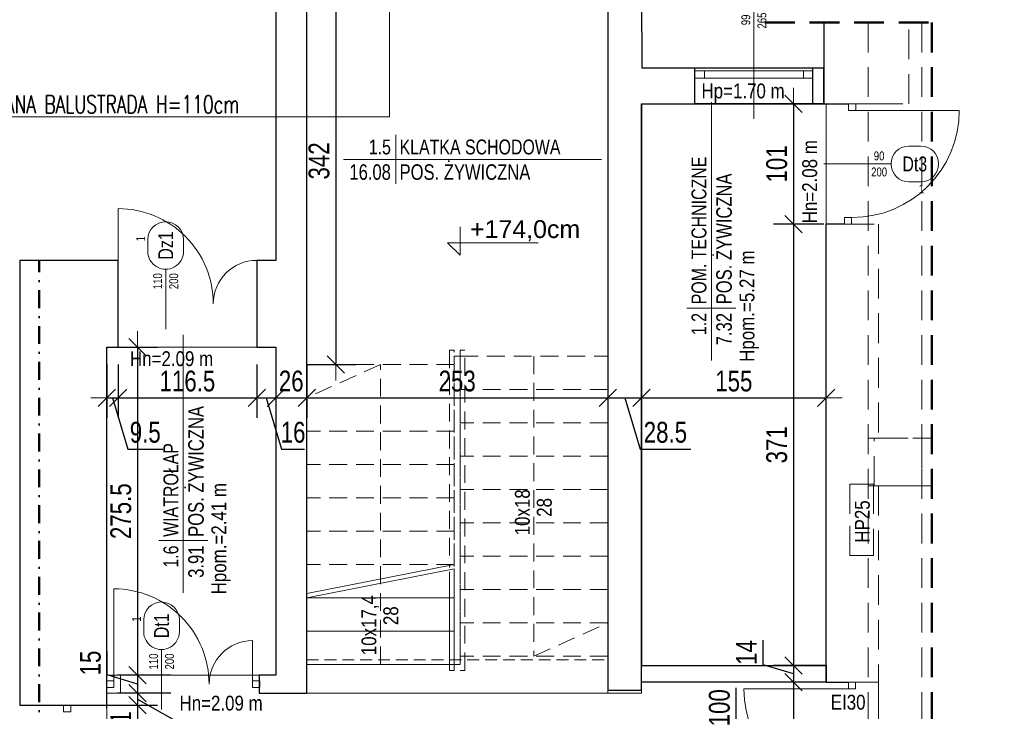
# Model space of a CAD drawing. Header units: millimetres. Extents: x 1390 to 61772, y -2775 to 3946.
# Tile 5 of 24: x 2270 to 3098, y -887 to -306. Entities that reach past the tile are written whole.
import ezdxf
from ezdxf import colors
from ezdxf.entities.mleader import LeaderData, LeaderLine
from ezdxf.enums import TextEntityAlignment as Align
from ezdxf.math import Vec2, Vec3

# ---------------------------------------------------------------- set-up
doc = ezdxf.new("R2010")
doc.units = ezdxf.units.MM
doc.linetypes.add('DASHDOT', pattern=[1, 0.5, -0.25, 0, -0.25])
doc.linetypes.add('DASHED', pattern=[0.75, 0.5, -0.25])
for name, color, linetype, lineweight in [('!MARIUSZ', 220, 'Continuous', 35), ('BA_drz', 7, 'Continuous', 18), ('BA_met', 7, 'Continuous', 18), ('BA_sym', 7, 'Continuous', 18), ('BA_txc', 1, 'Continuous', 18), ('BA_txs', 2, 'Continuous', 18), ('PG_OKNA', 7, 'Continuous', 18), ('PG_PODCIĄGI', 1, 'DASHED', 18), ('PG_SCHODY', 2, 'Continuous', 18), ('PG_WYMIARY', 1, 'Continuous', 18), ('PG_ŚCIANY_SŁUPY', 4, 'Continuous', 30)]:
    doc.layers.add(name, color=color, linetype=linetype, lineweight=lineweight)
doc.layers.add('BA_pom', color=6, linetype='Continuous', lineweight=18, plot=False)
doc.layers.add('PG_POMOCNICZNE', color=6, linetype='Continuous', lineweight=18, plot=False)
doc.styles.add('BIKTS', font='bikromsw.shx', dxfattribs={"width": 0.85})
doc.styles.add('BIKWYM', font='BIKROMSW.SHX', dxfattribs={"width": 0.8})
doc.styles.add('MKA_ROMANS', font='romans.shx', dxfattribs={"width": 0.7})
doc.styles.add('ROMANS', font='bikromsw.shx', dxfattribs={"width": 0.8})
doc.styles.get("Standard").update_dxf_attribs({"font": 'arial.ttf'})
doc.dimstyles.new('BA_KR_50', dxfattribs={"dimscale": 0.5, "dimtxt": 25, "dimasz": 1.666667, "dimexe": 24, "dimexo": 0, "dimgap": 0, "dimtad": 0, "dimdec": 1, "dimrnd": 0.5, "dimzin": 9, "dimdsep": 46, "dimtxsty": 'BIKWYM', "dimblk": 'WYM-KR', "dimcen": 0, "dimdle": 20, "dimclrd": 256, "dimclre": 256, "dimclrt": 7, "dimadec": 0, "dimazin": 0, "dimtfac": 0.033333, "dimtdec": 1, "dimtmove": 0, "dimatfit": 3, "dimldrblk": 'WYM-KR', "dimfxl": 40, "dimfxlon": 1, "dimtvp": 0.8, "dimtolj": 1, "dimarcsym": 0})

# ---------------------------------------------------------------- blocks, each defined once
blk = doc.blocks.new('bikmet')
blk.add_line((0, 1.65), (0, -1.65))
at = {"style": 'ROMANS', "width": 0.8}
blk.add_attdef('NRPOM', text='', height=1, dxfattribs=at).set_placement((-0.333, 0.333), align=Align.RIGHT)
blk.add_attdef('NWAPOM', (0.25, 0.333), '', height=1, dxfattribs=at)
blk.add_attdef('RAREA', text='', height=1.042, dxfattribs=at).set_placement((-0.333, -0.333), align=Align.TOP_RIGHT)
blk.add_attdef('PODLOGA', text='', height=1.042, dxfattribs=at).set_placement((0.25, -0.333), align=Align.TOP_LEFT)
blk = doc.blocks.new('dr1h901')
at = {"color": 0}
blk.add_line((-0.5, 0), (-0.5, 1), dxfattribs=at)
blk.add_line((0, 0.3622), (0, -0.2655))
blk.add_arc((-0.5, 0), 1, 0, 90, dxfattribs=at)
blk = doc.blocks.new('schody parter')
at = {"layer": 'PG_PODCIĄGI', "ltscale": 30}
for points in [[(-1786.54, 3683.25), (-1786.54, 3864.97), (-1790.54, 3864.97), (-1790.54, 3682.41)], [(-1719.54, 3859.97), (-1719.54, 3607.97), (-1657.54, 3635.97)], [(-1786.54, 3684.97), (-1786.54, 3852.97), (-1910.54, 3852.97), (-1910.54, 3660.52)], [(-1848.54, 3600.97), (-1848.54, 3852.97), (-1910.54, 3824.97)], [(-1657.54, 3831.97), (-1781.54, 3831.97)], [(-1786.54, 3824.97), (-1910.54, 3824.97)], [(-1657.54, 3803.97), (-1781.54, 3803.97)], [(-1786.54, 3796.97), (-1910.54, 3796.97)], [(-1657.54, 3775.97), (-1781.54, 3775.97)], [(-1786.54, 3768.97), (-1910.54, 3768.97)], [(-1786.54, 3740.97), (-1910.54, 3740.97)], [(-1657.54, 3747.97), (-1781.54, 3747.97)], [(-1657.54, 3719.97), (-1781.54, 3719.97)], [(-1786.54, 3712.97), (-1910.54, 3712.97)], [(-1657.54, 3691.97), (-1781.54, 3691.97)], [(-1786.54, 3684.97), (-1910.54, 3684.97)], [(-1786.54, 3684.97), (-1910.54, 3684.97)], [(-1786.54, 3684.97), (-1910.54, 3684.97)], [(-1657.54, 3663.97), (-1781.54, 3663.97)], [(-1657.54, 3635.97), (-1781.54, 3635.97)]]:
    blk.add_lwpolyline(points, dxfattribs=at)
for points in [[(-1781.54, 3595.97), (-1777.54, 3595.97), (-1777.54, 3864.97), (-1781.54, 3864.97)], [(-1781.54, 3859.97), (-1786.54, 3859.97), (-1786.54, 3600.97), (-1781.54, 3600.97)], [(-1781.54, 3859.97), (-1657.54, 3859.97), (-1657.54, 3607.97), (-1781.54, 3607.97)]]:
    blk.add_lwpolyline(points, close=True, dxfattribs=at)
at = {"layer": 'PG_PODCIĄGI', "ltscale": 20}
for points in [[(-1910.54, 3604.97), (-1657.54, 3604.97)], [(-1910.54, 3576.97), (-1657.54, 3576.97)]]:
    blk.add_lwpolyline(points, dxfattribs=at)
at = {"layer": 'PG_SCHODY'}
for p, q in [((-1910.54, 3660.52), (-1786.54, 3684.97)), ((-1910.54, 3656.97), (-1786.54, 3681.42))]:
    blk.add_line(p, q, dxfattribs=at)
for points in [[(-1910.54, 3600.97), (-1786.54, 3600.97), (-1786.54, 3681.42)], [(-1790.54, 3678.86), (-1790.54, 3595.97), (-1786.54, 3595.97), (-1786.54, 3679.7)], [(-1910.54, 3656.97), (-1910.54, 3600.97)], [(-1786.54, 3656.97), (-1910.54, 3656.97)], [(-1786.54, 3628.97), (-1910.54, 3628.97)], [(-1786.54, 3600.97), (-1910.54, 3600.97)]]:
    blk.add_lwpolyline(points, dxfattribs=at)
at = {"layer": 'BA_txs', "style": 'BIKTS', "width": 0.85}
for s, p in [('10x18', (-1723.02, 3709.42)), ('28', (-1704.61, 3725)), ('10x17,4', (-1852.02, 3608.71)), ('28', (-1833.61, 3634))]:
    blk.add_text(s, height=12.5, rotation=90, dxfattribs=at).set_placement(p)
blk = doc.blocks.new('jamb')
blk.add_lwpolyline([(-0.5, -0.5), (-0.5, 0.5), (0.5, 0.5), (0.5, -0.5)], close=True)
blk = doc.blocks.new('WYM-KR')
at = {"linetype": 'ByBlock'}
blk.add_line((11.52, 0), (-11.52, 0), dxfattribs=at)
at = {"color": 7, "linetype": 'ByBlock'}
blk.add_line((6.24, 6.24), (-6.24, -6.24), dxfattribs=at)
blk = doc.blocks.new('*D221')
at = {"layer": 'Defpoints', "color": 0, "transparency": 16777216}
for p in [(2511.6, -253.31), (2511.6, -595.31), (2536.07, -595.31)]:
    blk.add_point(p, dxfattribs=at)
at = {"layer": 'PG_WYMIARY', "lineweight": -2, "transparency": 16777216}
for p, q in [((2511.6, -253.31), (2552.87, -253.31)), ((2536.07, -254.47), (2536.07, -594.14)), ((2511.6, -595.31), (2552.87, -595.31))]:
    blk.add_line(p, q, dxfattribs=at)
at = {"layer": 'PG_WYMIARY', "lineweight": -2, "transparency": 16777216, "xscale": 1.166666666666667, "yscale": 1.166666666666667, "zscale": 1.166666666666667}
for p, rotation in [((2536.07, -253.31), 90), ((2536.07, -595.31), 270)]:
    blk.add_blockref('WYM-KR', p, dxfattribs=dict(at, rotation=rotation))
at = {"layer": 'PG_WYMIARY', "color": 7, "transparency": 16777216, "insert": (2522.07, -424.31), "char_height": 17.5, "attachment_point": 5, "rotation": 90, "style": 'BIKWYM'}
blk.add_mtext('\\A1;342', dxfattribs=at)
blk = doc.blocks.new('symdrz')
blk.add_lwpolyline([(-10, -30, -1), (-10, 30), (10, 30, -1), (10, -30)], format="xyb", close=True)
at = {"style": 'BIKTS', "width": 0.8}
blk.add_attdef('SZERDRZ', text='', height=25, dxfattribs=at).set_placement((77.1, 8.8), align=Align.CENTER)
blk.add_attdef('SYMDRZ', text='', height=25, dxfattribs=at).set_placement((0, 0), align=Align.MIDDLE)
blk.add_attdef('WYSDRZ', text='', height=25, dxfattribs=at).set_placement((77.1, -9.5), align=Align.TOP_CENTER)
blk = doc.blocks.new('A$C4C0525F4')
at = {"true_color": 0xffffff}
h = blk.add_hatch(color=7, dxfattribs=at)
h.dxf.hatch_style = 1
h.paths.add_polyline_path([(2100, 0), (0, 0), (0, -2970), (2100, -2970)])
h.paths.add_polyline_path([(150, -50), (2050, -50), (2050, -2920), (150, -2920)], flags=16)
blk = doc.blocks.new('*D222')
at = {"layer": 'Defpoints', "color": 0, "transparency": 16777216}
for p in [(2343.6, -580.81), (2353.1, -580.81), (2353.1, -623.31)]:
    blk.add_point(p, dxfattribs=at)
at = {"layer": 'PG_WYMIARY', "lineweight": -2, "transparency": 16777216}
for p, q in [((2343.6, -595.31), (2343.6, -640.11)), ((2353.1, -595.31), (2353.1, -640.11)), ((2344.77, -623.31), (2351.94, -623.31)), ((2348.35, -623.31), (2361.27, -666.36)), ((2361.27, -666.36), (2390.6, -666.36))]:
    blk.add_line(p, q, dxfattribs=at)
at = {"layer": 'PG_WYMIARY', "lineweight": -2, "transparency": 16777216, "xscale": 1.166666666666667, "yscale": 1.166666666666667, "zscale": 1.166666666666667, "rotation": 180}
blk.add_blockref('WYM-KR', (2343.6, -623.31), dxfattribs=at)
at = {"layer": 'PG_WYMIARY', "lineweight": -2, "transparency": 16777216, "xscale": 1.166666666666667, "yscale": 1.166666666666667, "zscale": 1.166666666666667}
blk.add_blockref('WYM-KR', (2353.1, -623.31), dxfattribs=at)
at = {"layer": 'PG_WYMIARY', "color": 7, "transparency": 16777216, "insert": (2375.93, -652.36), "char_height": 17.5, "attachment_point": 5, "style": 'BIKWYM'}
blk.add_mtext('\\A1;9.5', dxfattribs=at)
blk = doc.blocks.new('*D223')
at = {"layer": 'Defpoints', "color": 0, "transparency": 16777216}
for p in [(2353.1, -580.81), (2469.6, -580.81), (2469.6, -623.31)]:
    blk.add_point(p, dxfattribs=at)
at = {"layer": 'PG_WYMIARY', "lineweight": -2, "transparency": 16777216}
for p, q in [((2353.1, -595.31), (2353.1, -640.11)), ((2469.6, -595.31), (2469.6, -640.11)), ((2354.27, -623.31), (2468.44, -623.31))]:
    blk.add_line(p, q, dxfattribs=at)
at = {"layer": 'PG_WYMIARY', "lineweight": -2, "transparency": 16777216, "xscale": 1.166666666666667, "yscale": 1.166666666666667, "zscale": 1.166666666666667, "rotation": 180}
blk.add_blockref('WYM-KR', (2353.1, -623.31), dxfattribs=at)
at = {"layer": 'PG_WYMIARY', "lineweight": -2, "transparency": 16777216, "xscale": 1.166666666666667, "yscale": 1.166666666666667, "zscale": 1.166666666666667}
blk.add_blockref('WYM-KR', (2469.6, -623.31), dxfattribs=at)
at = {"layer": 'PG_WYMIARY', "color": 7, "transparency": 16777216, "insert": (2411.35, -609.31), "char_height": 17.5, "attachment_point": 5, "style": 'BIKWYM'}
blk.add_mtext('\\A1;116.5', dxfattribs=at)
blk = doc.blocks.new('*D224')
at = {"layer": 'Defpoints', "color": 0, "transparency": 16777216}
for p in [(2469.6, -580.81), (2485.6, -580.81), (2485.6, -623.31)]:
    blk.add_point(p, dxfattribs=at)
at = {"layer": 'PG_WYMIARY', "lineweight": -2, "transparency": 16777216}
for p, q in [((2469.6, -595.31), (2469.6, -640.11)), ((2485.6, -595.31), (2485.6, -640.11)), ((2470.77, -623.31), (2484.44, -623.31)), ((2477.6, -623.31), (2490.52, -666.36)), ((2490.52, -666.36), (2509.85, -666.36))]:
    blk.add_line(p, q, dxfattribs=at)
at = {"layer": 'PG_WYMIARY', "lineweight": -2, "transparency": 16777216, "xscale": 1.166666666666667, "yscale": 1.166666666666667, "zscale": 1.166666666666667, "rotation": 180}
blk.add_blockref('WYM-KR', (2469.6, -623.31), dxfattribs=at)
at = {"layer": 'PG_WYMIARY', "lineweight": -2, "transparency": 16777216, "xscale": 1.166666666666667, "yscale": 1.166666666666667, "zscale": 1.166666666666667}
blk.add_blockref('WYM-KR', (2485.6, -623.31), dxfattribs=at)
at = {"layer": 'PG_WYMIARY', "color": 7, "transparency": 16777216, "insert": (2500.18, -652.36), "char_height": 17.5, "attachment_point": 5, "style": 'BIKWYM'}
blk.add_mtext('\\A1;16', dxfattribs=at)
blk = doc.blocks.new('*D225')
at = {"layer": 'Defpoints', "color": 0, "transparency": 16777216}
for p in [(2485.6, -580.81), (2511.6, -595.31), (2511.6, -623.31)]:
    blk.add_point(p, dxfattribs=at)
at = {"layer": 'PG_WYMIARY', "lineweight": -2, "transparency": 16777216}
for p, q in [((2485.6, -595.31), (2485.6, -640.11)), ((2511.6, -595.31), (2511.6, -640.11)), ((2486.77, -623.31), (2510.44, -623.31))]:
    blk.add_line(p, q, dxfattribs=at)
at = {"layer": 'PG_WYMIARY', "lineweight": -2, "transparency": 16777216, "xscale": 1.166666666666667, "yscale": 1.166666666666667, "zscale": 1.166666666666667, "rotation": 180}
blk.add_blockref('WYM-KR', (2485.6, -623.31), dxfattribs=at)
at = {"layer": 'PG_WYMIARY', "lineweight": -2, "transparency": 16777216, "xscale": 1.166666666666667, "yscale": 1.166666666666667, "zscale": 1.166666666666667}
blk.add_blockref('WYM-KR', (2511.6, -623.31), dxfattribs=at)
at = {"layer": 'PG_WYMIARY', "color": 7, "transparency": 16777216, "insert": (2498.6, -609.31), "char_height": 17.5, "attachment_point": 5, "style": 'BIKWYM'}
blk.add_mtext('\\A1;26', dxfattribs=at)
blk = doc.blocks.new('*D226')
at = {"layer": 'Defpoints', "color": 0, "transparency": 16777216}
for p in [(2511.6, -595.31), (2764.6, -588.31), (2764.6, -623.31)]:
    blk.add_point(p, dxfattribs=at)
at = {"layer": 'PG_WYMIARY', "lineweight": -2, "transparency": 16777216}
for p, q in [((2511.6, -595.31), (2511.6, -640.11)), ((2764.6, -595.31), (2764.6, -640.11)), ((2512.77, -623.31), (2763.44, -623.31))]:
    blk.add_line(p, q, dxfattribs=at)
at = {"layer": 'PG_WYMIARY', "lineweight": -2, "transparency": 16777216, "xscale": 1.166666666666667, "yscale": 1.166666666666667, "zscale": 1.166666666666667, "rotation": 180}
blk.add_blockref('WYM-KR', (2511.6, -623.31), dxfattribs=at)
at = {"layer": 'PG_WYMIARY', "lineweight": -2, "transparency": 16777216, "xscale": 1.166666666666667, "yscale": 1.166666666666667, "zscale": 1.166666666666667}
blk.add_blockref('WYM-KR', (2764.6, -623.31), dxfattribs=at)
at = {"layer": 'PG_WYMIARY', "color": 7, "transparency": 16777216, "insert": (2638.1, -609.31), "char_height": 17.5, "attachment_point": 5, "style": 'BIKWYM'}
blk.add_mtext('\\A1;253', dxfattribs=at)
blk = doc.blocks.new('*D227')
at = {"layer": 'Defpoints', "color": 0, "transparency": 16777216}
for p in [(2764.6, -588.31), (2793.1, -622.56), (2793.1, -623.31)]:
    blk.add_point(p, dxfattribs=at)
at = {"layer": 'PG_WYMIARY', "lineweight": -2, "transparency": 16777216}
for p, q in [((2764.6, -595.31), (2764.6, -640.11)), ((2765.77, -623.31), (2791.94, -623.31)), ((2778.85, -623.31), (2791.77, -666.36)), ((2793.1, -622.56), (2793.1, -640.11)), ((2791.77, -666.36), (2834.43, -666.36))]:
    blk.add_line(p, q, dxfattribs=at)
at = {"layer": 'PG_WYMIARY', "lineweight": -2, "transparency": 16777216, "xscale": 1.166666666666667, "yscale": 1.166666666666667, "zscale": 1.166666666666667, "rotation": 180}
blk.add_blockref('WYM-KR', (2764.6, -623.31), dxfattribs=at)
at = {"layer": 'PG_WYMIARY', "lineweight": -2, "transparency": 16777216, "xscale": 1.166666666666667, "yscale": 1.166666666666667, "zscale": 1.166666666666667}
blk.add_blockref('WYM-KR', (2793.1, -623.31), dxfattribs=at)
at = {"layer": 'PG_WYMIARY', "color": 7, "transparency": 16777216, "insert": (2813.1, -652.36), "char_height": 17.5, "attachment_point": 5, "style": 'BIKWYM'}
blk.add_mtext('\\A1;28.5', dxfattribs=at)
blk = doc.blocks.new('*D228')
at = {"layer": 'Defpoints', "color": 0, "transparency": 16777216}
for p in [(2793.1, -622.56), (2948.1, -623.31), (2948.1, -669.81)]:
    blk.add_point(p, dxfattribs=at)
at = {"layer": 'PG_WYMIARY', "lineweight": -2, "transparency": 16777216}
for p, q in [((2948.1, -651.31), (2948.1, -606.51)), ((2793.1, -622.56), (2793.1, -640.11)), ((2794.27, -623.31), (2946.94, -623.31))]:
    blk.add_line(p, q, dxfattribs=at)
at = {"layer": 'PG_WYMIARY', "lineweight": -2, "transparency": 16777216, "xscale": 1.166666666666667, "yscale": 1.166666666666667, "zscale": 1.166666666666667, "rotation": 180}
blk.add_blockref('WYM-KR', (2793.1, -623.31), dxfattribs=at)
at = {"layer": 'PG_WYMIARY', "lineweight": -2, "transparency": 16777216, "xscale": 1.166666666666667, "yscale": 1.166666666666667, "zscale": 1.166666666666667}
blk.add_blockref('WYM-KR', (2948.1, -623.31), dxfattribs=at)
at = {"layer": 'PG_WYMIARY', "color": 7, "transparency": 16777216, "insert": (2870.6, -609.31), "char_height": 17.5, "attachment_point": 5, "style": 'BIKWYM'}
blk.add_mtext('\\A1;155', dxfattribs=at)
blk = doc.blocks.new('*D229')
at = {"layer": 'Defpoints', "color": 0, "transparency": 16777216}
for p in [(2946.1, -376.31), (2920.69, -477.31), (2946.1, -477.31)]:
    blk.add_point(p, dxfattribs=at)
at = {"layer": 'PG_WYMIARY', "lineweight": -2, "transparency": 16777216}
for p, q in [((2946.1, -376.31), (2903.89, -376.31)), ((2920.69, -377.47), (2920.69, -476.14)), ((2946.1, -477.31), (2903.89, -477.31))]:
    blk.add_line(p, q, dxfattribs=at)
at = {"layer": 'PG_WYMIARY', "lineweight": -2, "transparency": 16777216, "xscale": 1.166666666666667, "yscale": 1.166666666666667, "zscale": 1.166666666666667}
for p, rotation in [((2920.69, -376.31), 90), ((2920.69, -477.31), 270)]:
    blk.add_blockref('WYM-KR', p, dxfattribs=dict(at, rotation=rotation))
at = {"layer": 'PG_WYMIARY', "color": 7, "transparency": 16777216, "insert": (2906.69, -426.81), "char_height": 17.5, "attachment_point": 5, "rotation": 90, "style": 'BIKWYM'}
blk.add_mtext('\\A1;101', dxfattribs=at)
blk = doc.blocks.new('*D230')
at = {"layer": 'Defpoints', "color": 0, "transparency": 16777216}
for p in [(2946.1, -477.31), (2920.69, -848.31), (2948.1, -848.31)]:
    blk.add_point(p, dxfattribs=at)
at = {"layer": 'PG_WYMIARY', "lineweight": -2, "transparency": 16777216}
for p, q in [((2946.1, -477.31), (2903.89, -477.31)), ((2920.69, -478.47), (2920.69, -847.14)), ((2948.1, -848.31), (2903.89, -848.31))]:
    blk.add_line(p, q, dxfattribs=at)
at = {"layer": 'PG_WYMIARY', "lineweight": -2, "transparency": 16777216, "xscale": 1.166666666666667, "yscale": 1.166666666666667, "zscale": 1.166666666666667}
for p, rotation in [((2920.69, -477.31), 90), ((2920.69, -848.31), 270)]:
    blk.add_blockref('WYM-KR', p, dxfattribs=dict(at, rotation=rotation))
at = {"layer": 'PG_WYMIARY', "color": 7, "transparency": 16777216, "insert": (2906.69, -662.81), "char_height": 17.5, "attachment_point": 5, "rotation": 90, "style": 'BIKWYM'}
blk.add_mtext('\\A1;371', dxfattribs=at)
blk = doc.blocks.new('*D231')
at = {"layer": 'Defpoints', "color": 0, "transparency": 16777216}
for p in [(2948.1, -848.31), (2920.69, -862.31), (2948.1, -862.31)]:
    blk.add_point(p, dxfattribs=at)
at = {"layer": 'PG_WYMIARY', "lineweight": -2, "transparency": 16777216}
for p, q in [((2895.14, -847.64), (2895.14, -826.97)), ((2920.69, -855.31), (2895.14, -847.64)), ((2948.1, -848.31), (2903.89, -848.31)), ((2920.69, -849.47), (2920.69, -861.14)), ((2948.1, -862.31), (2903.89, -862.31))]:
    blk.add_line(p, q, dxfattribs=at)
at = {"layer": 'PG_WYMIARY', "lineweight": -2, "transparency": 16777216, "xscale": 1.166666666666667, "yscale": 1.166666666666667, "zscale": 1.166666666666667}
for p, rotation in [((2920.69, -848.31), 90), ((2920.69, -862.31), 270)]:
    blk.add_blockref('WYM-KR', p, dxfattribs=dict(at, rotation=rotation))
at = {"layer": 'PG_WYMIARY', "color": 7, "transparency": 16777216, "insert": (2881.14, -837.31), "char_height": 17.5, "attachment_point": 5, "rotation": 90, "style": 'BIKWYM'}
blk.add_mtext('\\A1;14', dxfattribs=at)
blk = doc.blocks.new('*D232')
at = {"layer": 'Defpoints', "color": 0, "transparency": 16777216}
for p in [(2948.1, -862.31), (2920.69, -962.31), (2946.1, -962.31)]:
    blk.add_point(p, dxfattribs=at)
at = {"layer": 'PG_WYMIARY', "lineweight": -2, "transparency": 16777216}
for p, q in [((2872.49, -900.39), (2872.49, -867.06)), ((2948.1, -862.31), (2903.89, -862.31)), ((2920.69, -863.47), (2920.69, -961.14)), ((2920.69, -912.31), (2872.49, -900.39)), ((2946.1, -962.31), (2903.89, -962.31))]:
    blk.add_line(p, q, dxfattribs=at)
at = {"layer": 'PG_WYMIARY', "lineweight": -2, "transparency": 16777216, "xscale": 1.166666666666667, "yscale": 1.166666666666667, "zscale": 1.166666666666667}
for p, rotation in [((2920.69, -862.31), 90), ((2920.69, -962.31), 270)]:
    blk.add_blockref('WYM-KR', p, dxfattribs=dict(at, rotation=rotation))
at = {"layer": 'PG_WYMIARY', "color": 7, "transparency": 16777216, "insert": (2858.49, -883.73), "char_height": 17.5, "attachment_point": 5, "rotation": 90, "style": 'BIKWYM'}
blk.add_mtext('\\A1;100', dxfattribs=at)
blk = doc.blocks.new('*D236')
at = {"layer": 'Defpoints', "color": 0, "transparency": 16777216}
for p in [(2471.6, -871.31), (2343.1, -881.56), (2471.6, -977.05)]:
    blk.add_point(p, dxfattribs=at)
at = {"layer": 'PG_WYMIARY', "lineweight": -2, "transparency": 16777216}
for p, q in [((2343.1, -949.05), (2343.1, -993.85)), ((2471.6, -949.05), (2471.6, -993.85)), ((2344.27, -977.05), (2470.44, -977.05))]:
    blk.add_line(p, q, dxfattribs=at)
at = {"layer": 'PG_WYMIARY', "lineweight": -2, "transparency": 16777216, "xscale": 1.166666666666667, "yscale": 1.166666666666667, "zscale": 1.166666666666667, "rotation": 180}
blk.add_blockref('WYM-KR', (2343.1, -977.05), dxfattribs=at)
at = {"layer": 'PG_WYMIARY', "lineweight": -2, "transparency": 16777216, "xscale": 1.166666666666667, "yscale": 1.166666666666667, "zscale": 1.166666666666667}
blk.add_blockref('WYM-KR', (2471.6, -977.05), dxfattribs=at)
at = {"layer": 'PG_WYMIARY', "color": 7, "transparency": 16777216, "insert": (2407.35, -963.05), "char_height": 17.5, "attachment_point": 5, "style": 'BIKWYM'}
blk.add_mtext('\\A1;128.5', dxfattribs=at)
blk = doc.blocks.new('*D237')
at = {"layer": 'Defpoints', "color": 0, "transparency": 16777216}
for p in [(2471.6, -871.31), (2511.6, -871.31), (2511.6, -977.05)]:
    blk.add_point(p, dxfattribs=at)
at = {"layer": 'PG_WYMIARY', "lineweight": -2, "transparency": 16777216}
for p, q in [((2471.6, -949.05), (2471.6, -993.85)), ((2511.6, -949.05), (2511.6, -993.85)), ((2472.77, -977.05), (2510.44, -977.05))]:
    blk.add_line(p, q, dxfattribs=at)
at = {"layer": 'PG_WYMIARY', "lineweight": -2, "transparency": 16777216, "xscale": 1.166666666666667, "yscale": 1.166666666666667, "zscale": 1.166666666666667, "rotation": 180}
blk.add_blockref('WYM-KR', (2471.6, -977.05), dxfattribs=at)
at = {"layer": 'PG_WYMIARY', "lineweight": -2, "transparency": 16777216, "xscale": 1.166666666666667, "yscale": 1.166666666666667, "zscale": 1.166666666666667}
blk.add_blockref('WYM-KR', (2511.6, -977.05), dxfattribs=at)
at = {"layer": 'PG_WYMIARY', "color": 7, "transparency": 16777216, "insert": (2491.6, -963.05), "char_height": 17.5, "attachment_point": 5, "style": 'BIKWYM'}
blk.add_mtext('\\A1;40', dxfattribs=at)
blk = doc.blocks.new('*D238')
at = {"layer": 'Defpoints', "color": 0, "transparency": 16777216}
for p in [(2764.6, -868.81), (2511.6, -871.31), (2764.6, -977.05)]:
    blk.add_point(p, dxfattribs=at)
at = {"layer": 'PG_WYMIARY', "lineweight": -2, "transparency": 16777216}
for p, q in [((2511.6, -949.05), (2511.6, -993.85)), ((2764.6, -949.05), (2764.6, -993.85)), ((2512.77, -977.05), (2763.44, -977.05))]:
    blk.add_line(p, q, dxfattribs=at)
at = {"layer": 'PG_WYMIARY', "lineweight": -2, "transparency": 16777216, "xscale": 1.166666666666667, "yscale": 1.166666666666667, "zscale": 1.166666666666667, "rotation": 180}
blk.add_blockref('WYM-KR', (2511.6, -977.05), dxfattribs=at)
at = {"layer": 'PG_WYMIARY', "lineweight": -2, "transparency": 16777216, "xscale": 1.166666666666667, "yscale": 1.166666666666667, "zscale": 1.166666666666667}
blk.add_blockref('WYM-KR', (2764.6, -977.05), dxfattribs=at)
at = {"layer": 'PG_WYMIARY', "color": 7, "transparency": 16777216, "insert": (2638.1, -963.05), "char_height": 17.5, "attachment_point": 5, "style": 'BIKWYM'}
blk.add_mtext('\\A1;253', dxfattribs=at)
blk = doc.blocks.new('*D239')
at = {"layer": 'Defpoints', "color": 0, "transparency": 16777216}
for p in [(2764.6, -868.81), (2794.6, -977.05), (2794.6, -992.31)]:
    blk.add_point(p, dxfattribs=at)
at = {"layer": 'PG_WYMIARY', "lineweight": -2, "transparency": 16777216}
for p, q in [((2764.6, -949.05), (2764.6, -993.85)), ((2794.6, -992.31), (2794.6, -960.25)), ((2765.77, -977.05), (2793.44, -977.05))]:
    blk.add_line(p, q, dxfattribs=at)
at = {"layer": 'PG_WYMIARY', "lineweight": -2, "transparency": 16777216, "xscale": 1.166666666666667, "yscale": 1.166666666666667, "zscale": 1.166666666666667, "rotation": 180}
blk.add_blockref('WYM-KR', (2764.6, -977.05), dxfattribs=at)
at = {"layer": 'PG_WYMIARY', "lineweight": -2, "transparency": 16777216, "xscale": 1.166666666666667, "yscale": 1.166666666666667, "zscale": 1.166666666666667}
blk.add_blockref('WYM-KR', (2794.6, -977.05), dxfattribs=at)
at = {"layer": 'PG_WYMIARY', "color": 7, "transparency": 16777216, "insert": (2779.6, -963.05), "char_height": 17.5, "attachment_point": 5, "style": 'BIKWYM'}
blk.add_mtext('\\A1;30', dxfattribs=at)
blk = doc.blocks.new('*D244')
at = {"layer": 'Defpoints', "color": 0, "transparency": 16777216}
for p in [(2343.6, -580.81), (2369.44, -856.31), (2471.6, -856.31)]:
    blk.add_point(p, dxfattribs=at)
at = {"layer": 'PG_WYMIARY', "lineweight": -2, "transparency": 16777216}
for p, q in [((2343.6, -580.81), (2386.24, -580.81)), ((2369.44, -581.97), (2369.44, -855.14)), ((2397.44, -856.31), (2352.64, -856.31))]:
    blk.add_line(p, q, dxfattribs=at)
at = {"layer": 'PG_WYMIARY', "lineweight": -2, "transparency": 16777216, "xscale": 1.166666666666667, "yscale": 1.166666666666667, "zscale": 1.166666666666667}
for p, rotation in [((2369.44, -580.81), 90), ((2369.44, -856.31), 270)]:
    blk.add_blockref('WYM-KR', p, dxfattribs=dict(at, rotation=rotation))
at = {"layer": 'PG_WYMIARY', "color": 7, "transparency": 16777216, "insert": (2355.44, -718.56), "char_height": 17.5, "attachment_point": 5, "rotation": 90, "style": 'BIKWYM'}
blk.add_mtext('\\A1;275.5', dxfattribs=at)
blk = doc.blocks.new('*D245')
at = {"layer": 'Defpoints', "color": 0, "transparency": 16777216}
for p in [(2471.6, -856.31), (2369.44, -871.31), (2471.6, -871.31)]:
    blk.add_point(p, dxfattribs=at)
at = {"layer": 'PG_WYMIARY', "lineweight": -2, "transparency": 16777216}
for p, q in [((2343.89, -856.14), (2343.89, -836.14)), ((2369.44, -863.81), (2343.89, -856.14)), ((2397.44, -856.31), (2352.64, -856.31)), ((2369.44, -857.47), (2369.44, -870.14)), ((2397.44, -871.31), (2352.64, -871.31))]:
    blk.add_line(p, q, dxfattribs=at)
at = {"layer": 'PG_WYMIARY', "lineweight": -2, "transparency": 16777216, "xscale": 1.166666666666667, "yscale": 1.166666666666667, "zscale": 1.166666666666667}
for p, rotation in [((2369.44, -856.31), 90), ((2369.44, -871.31), 270)]:
    blk.add_blockref('WYM-KR', p, dxfattribs=dict(at, rotation=rotation))
at = {"layer": 'PG_WYMIARY', "color": 7, "transparency": 16777216, "insert": (2329.89, -846.14), "char_height": 17.5, "attachment_point": 5, "rotation": 90, "style": 'BIKWYM'}
blk.add_mtext('\\A1;15', dxfattribs=at)
blk = doc.blocks.new('*D220')
at = {"layer": 'Defpoints', "color": 0, "transparency": 16777216}
for p in [(2471.6, -871.31), (2343.1, -881.56), (2369.44, -881.56)]:
    blk.add_point(p, dxfattribs=at)
at = {"layer": 'PG_WYMIARY', "lineweight": -2, "transparency": 16777216}
for p, q in [((2397.44, -871.31), (2352.64, -871.31)), ((2369.44, -872.47), (2369.44, -880.39)), ((2369.44, -876.43), (2405.66, -897.06)), ((2343.1, -881.56), (2386.24, -881.56)), ((2405.66, -897.06), (2405.66, -917.06))]:
    blk.add_line(p, q, dxfattribs=at)
at = {"layer": 'PG_WYMIARY', "lineweight": -2, "transparency": 16777216, "xscale": 1.166666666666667, "yscale": 1.166666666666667, "zscale": 1.166666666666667}
for p, rotation in [((2369.44, -871.31), 90), ((2369.44, -881.56), 270)]:
    blk.add_blockref('WYM-KR', p, dxfattribs=dict(at, rotation=rotation))
at = {"layer": 'PG_WYMIARY', "color": 7, "transparency": 16777216, "insert": (2391.66, -907.06), "char_height": 17.5, "attachment_point": 5, "rotation": 90, "style": 'BIKWYM'}
blk.add_mtext('\\A1;10', dxfattribs=at)
blk = doc.blocks.new('*D246')
at = {"layer": 'Defpoints', "color": 0, "transparency": 16777216}
for p in [(2343.1, -881.56), (2343.6, -982.55), (2369.44, -982.55)]:
    blk.add_point(p, dxfattribs=at)
at = {"layer": 'PG_WYMIARY', "lineweight": -2, "transparency": 16777216}
for p, q in [((2343.1, -881.56), (2386.24, -881.56)), ((2369.44, -882.72), (2369.44, -981.39)), ((2343.6, -982.55), (2386.24, -982.55))]:
    blk.add_line(p, q, dxfattribs=at)
at = {"layer": 'PG_WYMIARY', "lineweight": -2, "transparency": 16777216, "xscale": 1.166666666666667, "yscale": 1.166666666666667, "zscale": 1.166666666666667}
for p, rotation in [((2369.44, -881.56), 90), ((2369.44, -982.55), 270)]:
    blk.add_blockref('WYM-KR', p, dxfattribs=dict(at, rotation=rotation))
at = {"layer": 'PG_WYMIARY', "color": 7, "transparency": 16777216, "insert": (2355.44, -902.28), "char_height": 17.5, "attachment_point": 5, "rotation": 90, "style": 'BIKWYM'}
blk.add_mtext('\\A1;101', dxfattribs=at)

msp = doc.modelspace()

# ---------------------------------------------------------------- linework, layer by layer
at = {"layer": '!MARIUSZ', "color": 18, "linetype": 'DASHED', "lineweight": 50, "ltscale": 50, "true_color": 0x000000}
for p, q in [((2896.78, -308.08), (3037.04, -308.08)), ((3037.04, -308.08), (3037.04, -1956.91))]:
    msp.add_line(p, q, dxfattribs=at)
at = {"layer": '!MARIUSZ', "color": 18, "linetype": 'DASHED', "lineweight": 0, "ltscale": 50, "true_color": 0x000000}
for p, q in [((2987.98, -695.81), (2967.98, -695.81)), ((2967.98, -695.81), (2967.98, -755.81))]:
    msp.add_line(p, q, dxfattribs=at)
for points in [[(2967.1, -376.31), (2987.6, -376.31), (3017.6, -376.31), (3017.6, -308.08)], [(2983.6, -308.08), (2983.6, -1912.31)], [(3028.6, -308.08), (3028.6, -1912.31)], [(2963.6, -477.31), (2992.1, -477.31), (2992.1, -657.31), (3028.6, -657.31), (3028.6, -697.31), (2992.1, -697.31), (2992.1, -862.31), (2966.85, -862.31)], [(2983.6, -657.31), (3037.04, -657.31)], [(2988.6, -657.31), (3028.6, -657.31), (3028.6, -697.31), (2988.6, -697.31), (2988.6, -657.31)], [(2983.6, -697.31), (3037.04, -697.31)]]:
    msp.add_lwpolyline(points, dxfattribs=at)
msp.add_lwpolyline([(2967.98, -695.81), (2987.98, -695.81), (2987.98, -755.81), (2967.98, -755.81)], close=True, dxfattribs=at)
msp.add_lwpolyline([(2967.98, -695.81), (2987.98, -695.81), (2987.98, -755.81), (2967.98, -755.81)], close=True, dxfattribs=at)
at = {"layer": 'BA_drz', "color": 18, "true_color": 0x000000}
for p, q in [((2469.6, -544.31), (2469.6, -507.81)), ((2466.1, -863.81), (2466.1, -827.31))]:
    msp.add_line(p, q, dxfattribs=at)
for centre in [(2469.6, -544.31), (2466.1, -863.81)]:
    msp.add_arc(centre, 36.5, 90, 180, dxfattribs=at)
at = {"layer": 'BA_met', "color": 18, "true_color": 0x000000}
for points in [[(2851.69, -591.92), (2851.69, -375.06)], [(2542.5, -422.97), (2759.36, -422.97)], [(2407.88, -787.29), (2407.88, -570.43)]]:
    msp.add_lwpolyline(points, dxfattribs=at)
at = {"layer": 'BA_sym', "color": 18, "true_color": 0x000000}
msp.add_line((2887.44, -388.88), (2887.44, -287.86), dxfattribs=at)
at = {"layer": 'BA_txc', "color": 18, "true_color": 0x000000}
for p, q in [((2640.6, -479.67), (2640.6, -503.42)), ((2640.6, -503.42), (2630.02, -493.07)), ((2630.02, -493.07), (2706.24, -493.07))]:
    msp.add_line(p, q, dxfattribs=at)
at = {"layer": 'PG_OKNA', "color": 18, "true_color": 0x000000}
msp.add_lwpolyline([(2837.94, -348.72), (2837.94, -354.72), (2937.1, -354.72), (2937.1, -348.72), (2837.94, -348.72)], dxfattribs=at)
for points in [[(2837.94, -348.72), (2845.94, -348.72), (2845.94, -354.72), (2837.94, -354.72)], [(2929.1, -348.72), (2937.1, -348.72), (2937.1, -354.72), (2929.1, -354.72)]]:
    msp.add_lwpolyline(points, close=True, dxfattribs=at)
at = {"layer": 'PG_PODCIĄGI', "color": 18, "linetype": 'DASHDOT', "lineweight": 50, "ltscale": 30, "true_color": 0x000000}
msp.add_line((2286.85, -2113.1), (2286.85, -507.81), dxfattribs=at)
at = {"layer": 'PG_POMOCNICZNE'}
for points in [[(2511.6, -871.31), (2764.6, -871.31), (2764.6, -253.31), (2735.6, -253.31), (2735.6, -230.81), (2536.6, -230.81), (2536.6, -253.31), (2511.6, -253.31)], [(2793.1, -376.31), (2948.1, -376.31), (2948.1, -848.31), (2793.1, -848.31)]]:
    msp.add_lwpolyline(points, close=True, dxfattribs=at)
for points in [[(2343.6, -580.81), (2485.6, -580.81), (2485.6, -856.31), (2343.6, -856.31), (2343.6, -580.81)], [(2992.1, -862.31), (2992.1, -962.31), (2946.1, -962.31), (2946.1, -992.31), (2893.6, -992.31), (2893.6, -1007.31), (2798.1, -1007.31), (2798.1, -992.31), (2343.6, -992.31), (2343.6, -871.31), (2355.1, -871.31), (2355.1, -856.31), (2471.6, -856.31), (2471.6, -871.31), (2793.1, -871.31), (2793.1, -862.31), (2992.1, -862.31)]]:
    msp.add_lwpolyline(points, dxfattribs=at)
at = {"layer": 'PG_ŚCIANY_SŁUPY', "color": 18, "true_color": 0x000000}
for p, q in [((2946.1, -376.31), (2967.1, -376.31)), ((2963.6, -477.31), (2948.1, -477.31)), ((2948.1, -862.31), (2966.85, -862.31))]:
    msp.add_line(p, q, dxfattribs=at)
for points in [[(2538.1, -223.31), (2485.6, -223.31), (2485.6, -507.81), (2469.6, -507.81), (2469.6, -580.81), (2485.6, -580.81), (2485.6, -856.31), (2471.6, -856.31), (2471.6, -871.31), (2511.6, -871.31), (2511.6, -253.31), (2536.6, -253.31), (2536.6, -230.81), (2538.1, -230.81), (2538.1, -223.31)], [(2946.35, -346.31), (2793.6, -346.31), (2793.1, -223.31), (2733.6, -223.31), (2733.6, -230.81), (2735.6, -230.81), (2735.6, -253.31), (2764.6, -253.31), (2764.6, -868.81), (2793.1, -868.81), (2793.1, -376.31), (2946.1, -376.31), (2946.35, -346.31)], [(2946.1, -308.08), (2946.1, -376.31)], [(2936.94, -376.31), (2837.94, -376.31), (2837.94, -346.31)], [(2946.1, -376.31), (2937.1, -376.31), (2937.1, -346.31)], [(2793.1, -376.31), (2793.1, -848.31), (2948.1, -848.31)], [(2948.1, -862.31), (2948.1, -477.31)], [(2343.6, -884.31), (2343.6, -580.81), (2353.1, -580.81), (2353.1, -507.81), (2270.6, -507.81), (2270.6, -881.56), (2343.1, -881.56)]]:
    msp.add_lwpolyline(points, dxfattribs=at)
msp.add_lwpolyline([(2793.1, -848.31), (2948.1, -848.31), (2948.1, -862.31), (2793.1, -862.31)], close=True, dxfattribs=at)

# ---------------------------------------------------------------- block references
at = {"layer": 'BA_drz', "color": 18, "true_color": 0x000000}
for name, p, xscale, yscale, zscale, rotation in [('jamb', (2970.1, -379.06), 5.5, 5.999999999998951, 5.5, 270), ('dr1h901', (2970.1, -426.81), 90, 90, -90, 270), ('jamb', (2966.6, -474.56), 5.5, 5.999999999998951, 5.5, 270), ('jamb', (2346.6, -863.81), 5.5, 5.999999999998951, 5.5, 270), ('jamb', (2469.1, -863.81), 5.5, 5.999999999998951, 5.5, 270), ('dr1h901', (2969.1, -912.81), -90, 89.99999999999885, -90, 90), ('jamb', (2969.85, -865.06), 5.5, 5.999999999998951, 5.5, 270), ('jamb', (2310.36, -884.31), 5.5, 5.999999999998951, 5.5, 270)]:
    msp.add_blockref(name, p, dxfattribs=dict(at, xscale=xscale, yscale=yscale, zscale=zscale, rotation=rotation))
at = {"layer": 'BA_drz', "color": 18, "true_color": 0x000000, "extrusion": (0, 0, -1), "xscale": -80, "yscale": 79.99999999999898, "zscale": 80, "rotation": 359.9999999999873}
for p in [(-2393.1, -544.31), (-2389.6, -863.81)]:
    msp.add_blockref('dr1h901', p, dxfattribs=at)
at = {"layer": 'BA_met', "color": 18, "true_color": 0x000000, "xscale": 12.5, "yscale": 12.5, "zscale": 12.5}
msp.add_blockref('bikmet', (2586.54, -422.97), dxfattribs=at).add_auto_attribs({'NRPOM': ' 1.5', 'NWAPOM': 'KLATKA SCHODOWA', 'RAREA': '16.08', 'PODLOGA': 'POS. ŻYWICZNA'})
at = {"layer": 'BA_met', "color": 18, "true_color": 0x000000, "xscale": 12.5, "yscale": 12.5, "zscale": 12.5, "rotation": 90}
for p, values in [((2851.69, -547.88), {'NRPOM': ' 1.2', 'NWAPOM': 'POM. TECHNICZNE', 'RAREA': '7.32', 'PODLOGA': 'POS. ŻYWICZNA'}), ((2407.88, -743.26), {'NRPOM': ' 1.6', 'NWAPOM': 'WIATROŁAP', 'RAREA': '3.91', 'PODLOGA': 'POS. ŻYWICZNA'})]:
    msp.add_blockref('bikmet', p, dxfattribs=at).add_auto_attribs(values)
at = {"layer": 'BA_sym', "color": 18, "true_color": 0x000000}
ref = msp.add_blockref('symdrz', (2887.44, -267.86), dxfattribs=dict(at, xscale=0.5000000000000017, yscale=0.5000000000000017, zscale=0.5000000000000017, rotation=90.00000472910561))
ref.add_attrib('Symdrz', 'Fa1', dxfattribs={"height": 12.5, "rotation": 90, "style": 'BIKTS', "width": 0.8}).set_placement((2887.44, -267.86), align=Align.MIDDLE_CENTER)
ref.add_attrib('Szerdrz', '99', dxfattribs={"layer": 'BA_txc', "height": 7.5, "rotation": 90, "style": 'BIKTS', "width": 0.8}).set_placement((2880.69, -305.78), align=Align.MIDDLE_CENTER)
ref.add_attrib('Wysdrz', '265', dxfattribs={"layer": 'BA_txc', "height": 7.5, "rotation": 90, "style": 'BIKTS', "width": 0.8}).set_placement((2894.19, -306.35), align=Align.MIDDLE_CENTER)
ref.add_attrib('Sztuk', '1', (2912.19, -264.43), dxfattribs={"layer": 'BA_pom', "height": 7.5, "rotation": 90, "style": 'BIKTS', "width": 0.8})
ref = msp.add_blockref('symdrz', (3022.7, -426.81), dxfattribs=dict(at, xscale=0.5000000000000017, yscale=0.5000000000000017, zscale=0.5000000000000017, rotation=4.729105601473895e-06))
ref.add_attrib('Symdrz', 'Dt3', dxfattribs={"height": 12.5, "rotation": 0, "style": 'BIKTS', "width": 0.8}).set_placement((3022.7, -426.81), align=Align.MIDDLE_CENTER)
ref.add_attrib('Szerdrz', '90', dxfattribs={"layer": 'BA_txc', "height": 7.5, "rotation": 0, "style": 'BIKTS', "width": 0.8}).set_placement((2992.7, -420.06), align=Align.MIDDLE_CENTER)
ref.add_attrib('Wysdrz', '200', dxfattribs={"layer": 'BA_txc', "height": 7.5, "rotation": 0, "style": 'BIKTS', "width": 0.8}).set_placement((2992.7, -433.56), align=Align.MIDDLE_CENTER)
ref.add_attrib('Sztuk', '1', (3026.13, -451.56), dxfattribs={"layer": 'BA_pom', "height": 7.5, "rotation": 0, "style": 'BIKTS', "width": 0.8})
ref = msp.add_blockref('symdrz', (2393.1, -495.33), dxfattribs=dict(at, xscale=-0.5000000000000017, yscale=0.5000000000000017, zscale=0.5000000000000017, rotation=269.999995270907))
ref.add_attrib('Symdrz', 'Dz1', dxfattribs={"height": 12.5, "rotation": 90, "style": 'BIKTS', "width": 0.8}).set_placement((2393.1, -495.33), align=Align.MIDDLE_CENTER)
ref.add_attrib('Szerdrz', '200', dxfattribs={"layer": 'BA_txc', "height": 7.5, "rotation": 90, "style": 'BIKTS', "width": 0.8}).set_placement((2399.85, -525.33), align=Align.MIDDLE_CENTER)
ref.add_attrib('Wysdrz', '110', dxfattribs={"layer": 'BA_txc', "height": 7.5, "rotation": 90, "style": 'BIKTS', "width": 0.8}).set_placement((2386.35, -525.33), align=Align.MIDDLE_CENTER)
ref.add_attrib('Sztuk', '1', (2375.85, -491.9), dxfattribs={"layer": 'BA_pom', "height": 7.5, "rotation": 90, "style": 'BIKTS', "width": 0.8})
ref = msp.add_blockref('symdrz', (2389.6, -814.83), dxfattribs=dict(at, xscale=-0.5000000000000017, yscale=0.5000000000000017, zscale=0.5000000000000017, rotation=269.999995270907))
ref.add_attrib('Symdrz', 'Dt1', dxfattribs={"height": 12.5, "rotation": 90, "style": 'BIKTS', "width": 0.8}).set_placement((2389.6, -814.83), align=Align.MIDDLE_CENTER)
ref.add_attrib('Szerdrz', '200', dxfattribs={"layer": 'BA_txc', "height": 7.5, "rotation": 90, "style": 'BIKTS', "width": 0.8}).set_placement((2396.35, -844.83), align=Align.MIDDLE_CENTER)
ref.add_attrib('Wysdrz', '110', dxfattribs={"layer": 'BA_txc', "height": 7.5, "rotation": 90, "style": 'BIKTS', "width": 0.8}).set_placement((2382.85, -844.83), align=Align.MIDDLE_CENTER)
ref.add_attrib('Sztuk', '1', (2372.35, -811.4), dxfattribs={"layer": 'BA_pom', "height": 7.5, "rotation": 90, "style": 'BIKTS', "width": 0.8})
at = {"layer": 'PG_SCHODY', "color": 18, "true_color": 0x000000}
msp.add_blockref('schody parter', (4422.14, -4448.28), dxfattribs=at)
at = {"layer": 'PG_WYMIARY', "color": 18, "true_color": 0x000000}
msp.add_blockref('A$C4C0525F4', (1780.26, 194.93), dxfattribs=at)

# ---------------------------------------------------------------- texts
at = {"layer": 'BA_txc', "color": 18, "true_color": 0x000000, "insert": (2648.88, -474.07), "char_height": 15, "attachment_point": 1}
msp.add_mtext_dynamic_manual_height_columns('+174,0cm', width=650.6795, gutter_width=50, heights=[0], dxfattribs=at)
at = {"layer": 'BA_txs', "color": 18, "true_color": 0x000000, "style": 'BIKTS', "width": 0.85}
for s, p in [('Hp=1.70 m', (2843.4, -371.73)), ('Hn=2.09 m', (2363.1, -596.69)), ('Hn=2.09 m', (2404.72, -886.09)), ('EI30', (2952.06, -885.28)), ('EI30', (2952.06, -885.28))]:
    msp.add_text(s, height=12.5, dxfattribs=at).set_placement(p)
for s, p in [('Hn=2.08 m', (2940.59, -476.72)), ('Hpom.=5.27 m', (2887.87, -593.08)), ('Hpom.=2.41 m', (2444.05, -788.46)), ('HP25', (2984.83, -745.01))]:
    msp.add_text(s, height=12.5, rotation=90, dxfattribs=at).set_placement(p)

# ---------------------------------------------------------------- dimensions: what is measured, and where the dimension line sits
at = {"layer": 'PG_WYMIARY', "color": 18, "true_color": 0x000000}
for base, p1, p2, picture, middle in [((2536.07, -595.31), (2511.6, -253.31), (2511.6, -595.31), '*D221', (2522.07, -424.31)), ((2920.69, -477.31), (2946.1, -376.31), (2946.1, -477.31), '*D229', (2906.69, -426.81)), ((2920.69, -848.31), (2946.1, -477.31), (2948.1, -848.31), '*D230', (2906.69, -662.81)), ((2369.44, -856.31), (2343.6, -580.81), (2471.6, -856.31), '*D244', (2355.44, -718.56)), ((2920.69, -862.31), (2948.1, -848.31), (2948.1, -862.31), '*D231', (2881.14, -847.64)), ((2369.44, -871.31), (2471.6, -856.31), (2471.6, -871.31), '*D245', (2329.89, -856.14))]:
    dim = msp.add_linear_dim(base=base, p1=p1, p2=p2, angle=90, dimstyle='BA_KR_50', override={"dimscale": 0.7, "dimtmove": 1}, dxfattribs=at)
    dim.commit()
    dim.dimension.update_dxf_attribs({"geometry": picture, "text_midpoint": middle})
for base, p1, p2, picture, middle in [((2353.1, -623.31), (2343.6, -580.81), (2353.1, -580.81), '*D222', (2361.27, -652.36)), ((2469.6, -623.31), (2353.1, -580.81), (2469.6, -580.81), '*D223', (2411.35, -609.31)), ((2485.6, -623.31), (2469.6, -580.81), (2485.6, -580.81), '*D224', (2490.52, -652.36)), ((2511.6, -623.31), (2485.6, -580.81), (2511.6, -595.31), '*D225', (2498.6, -609.31)), ((2764.6, -623.31), (2511.6, -595.31), (2764.6, -588.31), '*D226', (2638.1, -609.31)), ((2793.1, -623.31), (2764.6, -588.31), (2793.1, -622.56), '*D227', (2791.77, -652.36)), ((2948.1, -623.31), (2793.1, -622.56), (2948.1, -669.81), '*D228', (2870.6, -609.31)), ((2764.6, -977.05), (2511.6, -871.31), (2764.6, -868.81), '*D238', (2638.1, -963.05)), ((2794.6, -977.05), (2764.6, -868.81), (2794.6, -992.31), '*D239', (2779.6, -963.05)), ((2471.6, -977.05), (2343.1, -881.56), (2471.6, -871.31), '*D236', (2407.35, -963.05)), ((2511.6, -977.05), (2471.6, -871.31), (2511.6, -871.31), '*D237', (2491.6, -963.05))]:
    dim = msp.add_linear_dim(base=base, p1=p1, p2=p2, dimstyle='BA_KR_50', override={"dimscale": 0.7, "dimtmove": 1}, dxfattribs=at)
    dim.commit()
    dim.dimension.update_dxf_attribs({"geometry": picture, "text_midpoint": middle})
for base, p1, p2, picture, middle in [((2920.69, -962.31), (2948.1, -862.31), (2946.1, -962.31), '*D232', (2872.49, -900.39)), ((2369.43832883, -881.55506148), (2471.60253955, -871.30506148), (2343.10253955, -881.55506148), '*D220', (2405.65583761, -897.06235454)), ((2369.44, -982.55), (2343.1, -881.56), (2343.6, -982.55), '*D246', (2369.44, -902.28))]:
    dim = msp.add_linear_dim(base=base, p1=p1, p2=p2, angle=90, dimstyle='BA_KR_50', override={"dimscale": 0.7, "dimtmove": 1}, dxfattribs=at)
    dim.commit()
    dim.dimension.update_dxf_attribs({"geometry": picture, "text_midpoint": middle, "dimtype": 160})

# ---------------------------------------------------------------- leaders
at = {"layer": 'BA_txs', "color": 18, "true_color": 0x000000}
ml = msp.add_multileader_mtext('Standard', dxfattribs=at)
ml.set_content('PROJEKTOWANA BALUSTRADA H=110cm', color=(0, 0, 0), style='MKA_ROMANS')
ml.set_leader_properties(color=256, linetype='ByLayer', lineweight=-1)
ml.build(insert=Vec2(0, 0))
ml.multileader.update_dxf_attribs({"text_left_attachment_type": 5, "text_right_attachment_type": 5, "dogleg_length": 20, "arrow_head_size": 10})
ctx = ml.context
ctx.base_point, ctx.char_height, ctx.arrow_head_size, ctx.landing_gap_size, ctx.plane_origin = Vec3(2143.47, -387.2), 15, 10, 0.6, Vec3(2418.1, 135.47)
ctx.left_attachment, ctx.right_attachment, ctx.text_align_type = 5, 5, 2
notes = []
notes.append((ctx, [(0, (1, 1, 0), (2581.27, -387.2), (-1, 0), 125.6, [(0, [(2581.27, -247.34)], 0, [])])]))
ctx.mtext.insert, ctx.mtext.width, ctx.mtext.alignment, ctx.mtext.line_spacing_factor, ctx.mtext.flow_direction = Vec3(2455.07, -369.2), 375.0388, 3, 0.9, 5
for ctx, leaders in notes:
    for number, flags, end, landing, length, lines in leaders:
        leader = LeaderData()
        leader.index, (leader.has_last_leader_line, leader.has_dogleg_vector, leader.attachment_direction) = number, flags
        leader.last_leader_point, leader.dogleg_vector, leader.dogleg_length = Vec3(end), Vec3(landing), length
        for number, points, colour, breaks in lines:
            line = LeaderLine()
            line.index, line.vertices, line.color, line.breaks = number, Vec3.list(points), colors.encode_raw_color(colour), breaks
            leader.lines.append(line)
        ctx.leaders.append(leader)

doc.saveas('drawing.dxf')
